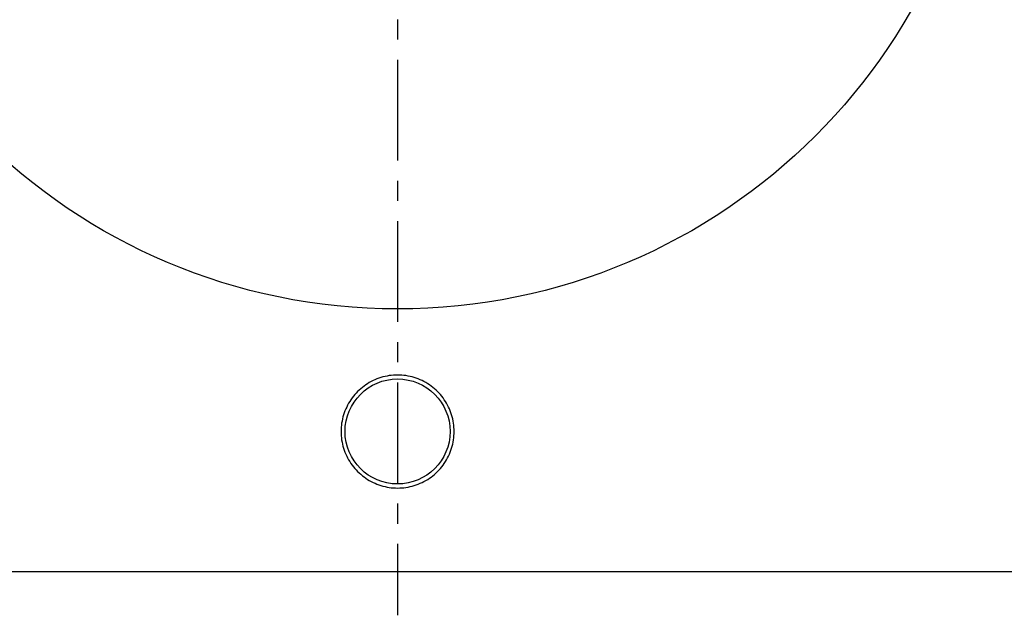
# Model space of a CAD drawing. Header units: millimetres. Extents: x 201 to 476, y 130 to 341.
# Tile 2 of 39: x 296 to 408, y 130 to 198. Entities that reach past the tile are written whole.
import ezdxf

# ---------------------------------------------------------------- set-up
doc = ezdxf.new("R2010")
doc.units = ezdxf.units.MM
doc.header["$LTSCALE"] = 30.734
doc.linetypes.add('CENTER', pattern=[0.6, 0.375, -0.075, 0.075, -0.075])
doc.layers.get('0').update_dxf_attribs({"linetype": 'CONTINUOUS'})
doc.layers.add('DEFAULT_1', color=7, linetype='CENTER')

msp = doc.modelspace()

# ---------------------------------------------------------------- linework, layer by layer
at = {"color": 7, "linetype": 'CONTINUOUS'}
msp.add_line((206.32, 135), (471.32, 135), dxfattribs=at)
for centre, radius in [((338.82, 232.5), 67.5), ((338.82, 151), 6)]:
    msp.add_circle(centre, radius, dxfattribs=at)
for points, start_tangent, end_tangent in [([(338.82, 157.45), (337.86, 157.38), (336.92, 157.16), (336.02, 156.81), (335.18, 156.33), (334.43, 155.73), (333.77, 155.02), (333.23, 154.22), (332.81, 153.35), (332.52, 152.43), (332.38, 151.48), (332.38, 150.52), (332.52, 149.56), (332.81, 148.64), (333.23, 147.77), (333.77, 146.97), (334.43, 146.27), (335.18, 145.66), (336.02, 145.18), (336.92, 144.83), (337.86, 144.61), (338.82, 144.54)], (-20.265508, 0), (20.265508, 0)), ([(338.82, 144.54), (339.78, 144.61), (340.72, 144.83), (341.62, 145.18), (342.46, 145.66), (343.21, 146.26), (343.87, 146.97), (344.41, 147.77), (344.83, 148.64), (345.12, 149.56), (345.26, 150.51), (345.26, 151.48), (345.12, 152.43), (344.83, 153.35), (344.41, 154.22), (343.87, 155.02), (343.21, 155.73), (342.46, 156.33), (341.62, 156.81), (340.72, 157.16), (339.78, 157.38), (338.82, 157.45)], (20.265508, 0), (-20.265508, 0))]:
    msp.add_spline(points, degree=3, dxfattribs=dict(at, start_tangent=start_tangent, end_tangent=end_tangent))
at = {"layer": 'DEFAULT_1', "color": 2, "linetype": 'CENTER'}
msp.add_line((338.82, 341), (338.82, 130), dxfattribs=at)

doc.saveas('drawing.dxf')
